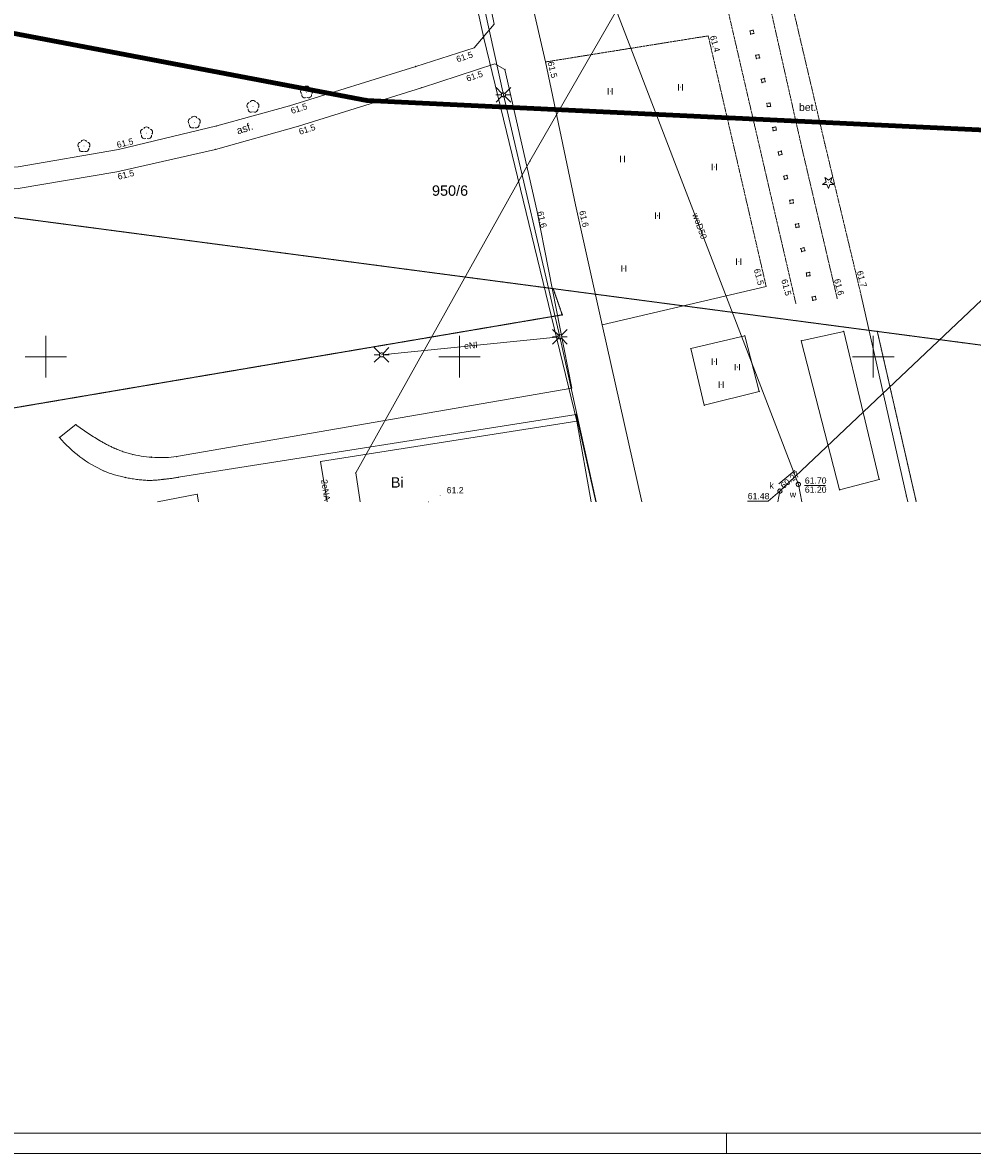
# Paper-space layout 'A-01 PLAN SYTUACYJNY' of a CAD drawing. Header units: millimetres. Extents: x 0 to 900, y 0 to 750.
# Tile 2 of 105: x 190 to 419, y 0 to 273. Entities that reach past the tile are written whole.
import ezdxf
from ezdxf.xclip import XClip

# ---------------------------------------------------------------- set-up
doc = ezdxf.new("R2010")
doc.units = ezdxf.units.MM
doc.header["$MEASUREMENT"] = 0
doc.header["$XCLIPFRAME"] = 0
for name, pattern in [('PRZER1-1', [1, 0.5, -0.5]), ('PRZER2-1', [1.5, 1, -0.5]), ('PRZER3-1', [4000, 3000, -1000])]:
    doc.linetypes.add(name, pattern=pattern)
doc.layers.add('0_Nr_pióra__60', color=7, linetype='Continuous', lineweight=100, true_color=0xcbfe00)
doc.layers.add('A_Arkusz_Nr_pióra__237', color=7, linetype='Continuous', lineweight=5, true_color=0x343434)
doc.layers.add('A_Arkusz_Nr_pióra__1', color=7, linetype='Continuous', lineweight=20)
doc.layers.add('A_mapa_Nr_pióra__2', color=8, linetype='Continuous', lineweight=13)
doc.layers.add('A_podrys', color=7, linetype='Continuous')
doc.styles.add('STYL_AUTOMATYCZNY_1', font='arial.ttf')

# ---------------------------------------------------------------- blocks, each defined once
blk = doc.blocks.new('Rysunek_3_3', base_point=(-1239.76, 488.38))
at = {"layer": 'A_mapa_Nr_pióra__2', "linetype": 'Continuous', "lineweight": 13}
for points in [[(303.81, 272.94), (303.81, 272.91), (303.82, 272.89), (303.83, 272.87), (303.85, 272.86), (303.87, 272.85), (303.9, 272.85), (303.92, 272.85), (303.94, 272.86), (303.96, 272.87), (303.98, 272.89), (303.98, 272.91), (303.99, 272.94), (303.98, 272.96), (303.98, 272.98), (303.96, 273), (303.94, 273.01), (303.92, 273.02), (303.9, 273.03), (303.87, 273.02), (303.85, 273.01), (303.83, 273), (303.82, 272.98), (303.81, 272.96)], [(355.51, 270.12), (355.51, 270.09), (355.52, 270.07), (355.53, 270.05), (355.55, 270.04), (355.57, 270.03), (355.6, 270.03), (355.62, 270.03), (355.64, 270.04), (355.66, 270.05), (355.68, 270.07), (355.68, 270.09), (355.69, 270.12), (355.68, 270.14), (355.68, 270.16), (355.66, 270.18), (355.64, 270.19), (355.62, 270.2), (355.6, 270.21), (355.57, 270.2), (355.55, 270.19), (355.53, 270.18), (355.52, 270.16), (355.51, 270.14)], [(298.93, 267.22), (298.93, 267.19), (298.94, 267.17), (298.95, 267.15), (298.97, 267.14), (298.99, 267.13), (299.02, 267.13), (299.04, 267.13), (299.06, 267.14), (299.08, 267.15), (299.1, 267.17), (299.1, 267.19), (299.11, 267.22), (299.1, 267.24), (299.1, 267.26), (299.08, 267.28), (299.06, 267.29), (299.04, 267.3), (299.02, 267.31), (298.99, 267.3), (298.97, 267.29), (298.95, 267.28), (298.94, 267.26), (298.93, 267.24)], [(303.95, 263.38), (303.95, 263.35), (303.96, 263.33), (303.97, 263.31), (303.99, 263.3), (304.01, 263.29), (304.04, 263.29), (304.06, 263.29), (304.08, 263.3), (304.1, 263.31), (304.12, 263.33), (304.12, 263.35), (304.13, 263.38), (304.12, 263.4), (304.12, 263.42), (304.1, 263.44), (304.08, 263.45), (304.06, 263.46), (304.04, 263.47), (304.01, 263.46), (303.99, 263.45), (303.97, 263.44), (303.96, 263.42), (303.95, 263.4)], [(316.19, 263.82), (316.19, 263.79), (316.2, 263.77), (316.21, 263.75), (316.23, 263.74), (316.25, 263.73), (316.28, 263.73), (316.3, 263.73), (316.32, 263.74), (316.34, 263.75), (316.36, 263.77), (316.36, 263.79), (316.37, 263.82), (316.36, 263.84), (316.36, 263.86), (316.34, 263.88), (316.32, 263.89), (316.3, 263.9), (316.28, 263.91), (316.25, 263.9), (316.23, 263.89), (316.21, 263.88), (316.2, 263.86), (316.19, 263.84)], [(258.54, 256.41), (258.57, 256.41), (258.59, 256.42), (258.61, 256.44), (258.62, 256.47), (258.63, 256.5), (258.62, 256.52), (258.61, 256.55), (258.59, 256.57), (258.57, 256.58), (258.54, 256.59), (258.51, 256.58), (258.48, 256.57), (258.46, 256.55), (258.45, 256.52), (258.45, 256.5), (258.45, 256.47), (258.46, 256.44), (258.48, 256.42), (258.51, 256.41)], [(245.56, 252.95), (245.59, 252.95), (245.61, 252.96), (245.63, 252.98), (245.64, 253.01), (245.65, 253.04), (245.64, 253.06), (245.63, 253.09), (245.61, 253.11), (245.59, 253.12), (245.56, 253.13), (245.53, 253.12), (245.5, 253.11), (245.48, 253.09), (245.47, 253.06), (245.47, 253.04), (245.47, 253.01), (245.48, 252.98), (245.5, 252.96), (245.53, 252.95)], [(254.31, 253.18), (254.31, 253.15), (254.32, 253.13), (254.33, 253.11), (254.35, 253.1), (254.37, 253.09), (254.4, 253.09), (254.42, 253.09), (254.44, 253.1), (254.46, 253.11), (254.48, 253.13), (254.48, 253.15), (254.49, 253.18), (254.48, 253.2), (254.48, 253.22), (254.46, 253.24), (254.44, 253.25), (254.42, 253.26), (254.4, 253.27), (254.37, 253.26), (254.35, 253.25), (254.33, 253.24), (254.32, 253.22), (254.31, 253.2)], [(231.38, 249.13), (231.41, 249.13), (231.43, 249.14), (231.45, 249.16), (231.46, 249.19), (231.47, 249.22), (231.46, 249.24), (231.45, 249.27), (231.43, 249.29), (231.41, 249.3), (231.38, 249.31), (231.35, 249.3), (231.32, 249.29), (231.3, 249.27), (231.29, 249.24), (231.29, 249.22), (231.29, 249.19), (231.3, 249.16), (231.32, 249.14), (231.35, 249.13)], [(219.84, 246.53), (219.87, 246.53), (219.89, 246.54), (219.91, 246.56), (219.92, 246.59), (219.93, 246.62), (219.92, 246.64), (219.91, 246.67), (219.89, 246.69), (219.87, 246.7), (219.84, 246.71), (219.81, 246.7), (219.78, 246.69), (219.76, 246.67), (219.75, 246.64), (219.75, 246.62), (219.75, 246.59), (219.76, 246.56), (219.78, 246.54), (219.81, 246.53)], [(256.49, 248.26), (256.49, 248.23), (256.5, 248.21), (256.51, 248.19), (256.53, 248.18), (256.55, 248.17), (256.58, 248.17), (256.6, 248.17), (256.62, 248.18), (256.64, 248.19), (256.66, 248.21), (256.66, 248.23), (256.67, 248.26), (256.66, 248.28), (256.66, 248.3), (256.64, 248.32), (256.62, 248.33), (256.6, 248.34), (256.58, 248.35), (256.55, 248.34), (256.53, 248.33), (256.51, 248.32), (256.5, 248.3), (256.49, 248.28)], [(204.72, 243.41), (204.75, 243.41), (204.77, 243.42), (204.79, 243.44), (204.8, 243.47), (204.81, 243.5), (204.8, 243.52), (204.79, 243.55), (204.77, 243.57), (204.75, 243.58), (204.72, 243.59), (204.69, 243.58), (204.66, 243.57), (204.64, 243.55), (204.63, 243.52), (204.63, 243.5), (204.63, 243.47), (204.64, 243.44), (204.66, 243.42), (204.69, 243.41)], [(212.99, 242.66), (212.99, 242.63), (213, 242.61), (213.01, 242.59), (213.03, 242.58), (213.05, 242.57), (213.08, 242.57), (213.1, 242.57), (213.12, 242.58), (213.14, 242.59), (213.16, 242.61), (213.16, 242.63), (213.17, 242.66), (213.16, 242.68), (213.16, 242.7), (213.14, 242.72), (213.12, 242.73), (213.1, 242.74), (213.08, 242.75), (213.05, 242.74), (213.03, 242.73), (213.01, 242.72), (213, 242.7), (212.99, 242.68)], [(212.55, 237.24), (212.55, 237.21), (212.56, 237.19), (212.57, 237.17), (212.59, 237.16), (212.61, 237.15), (212.64, 237.15), (212.66, 237.15), (212.68, 237.16), (212.7, 237.17), (212.72, 237.19), (212.72, 237.21), (212.73, 237.24), (212.72, 237.26), (212.72, 237.28), (212.7, 237.3), (212.68, 237.31), (212.66, 237.32), (212.64, 237.33), (212.61, 237.32), (212.59, 237.31), (212.57, 237.3), (212.56, 237.28), (212.55, 237.26)], [(384.64, 234.61), (384.67, 234.61), (384.69, 234.62), (384.71, 234.64), (384.72, 234.67), (384.73, 234.7), (384.72, 234.72), (384.71, 234.75), (384.69, 234.77), (384.67, 234.78), (384.64, 234.79), (384.61, 234.78), (384.58, 234.77), (384.56, 234.75), (384.55, 234.72), (384.55, 234.7), (384.55, 234.67), (384.56, 234.64), (384.58, 234.62), (384.61, 234.61)], [(314.05, 227.96), (314.05, 227.93), (314.06, 227.91), (314.07, 227.89), (314.09, 227.88), (314.11, 227.87), (314.14, 227.87), (314.16, 227.87), (314.18, 227.88), (314.2, 227.89), (314.22, 227.91), (314.22, 227.93), (314.23, 227.96), (314.22, 227.98), (314.22, 228), (314.2, 228.02), (314.18, 228.03), (314.16, 228.04), (314.14, 228.05), (314.11, 228.04), (314.09, 228.03), (314.07, 228.02), (314.06, 228), (314.05, 227.98)], [(323.43, 229.32), (323.43, 229.29), (323.44, 229.27), (323.45, 229.25), (323.47, 229.24), (323.49, 229.23), (323.52, 229.23), (323.54, 229.23), (323.56, 229.24), (323.58, 229.25), (323.6, 229.27), (323.6, 229.29), (323.61, 229.32), (323.6, 229.34), (323.6, 229.36), (323.58, 229.38), (323.56, 229.39), (323.54, 229.4), (323.52, 229.41), (323.49, 229.4), (323.47, 229.39), (323.45, 229.38), (323.44, 229.36), (323.43, 229.34)], [(369.51, 209.56), (369.51, 209.53), (369.52, 209.51), (369.53, 209.49), (369.55, 209.48), (369.57, 209.47), (369.6, 209.47), (369.62, 209.47), (369.64, 209.48), (369.66, 209.49), (369.68, 209.51), (369.68, 209.53), (369.69, 209.56), (369.68, 209.58), (369.68, 209.6), (369.66, 209.62), (369.64, 209.63), (369.62, 209.64), (369.6, 209.65), (369.57, 209.64), (369.55, 209.63), (369.53, 209.62), (369.52, 209.6), (369.51, 209.58)], [(376.69, 205.4), (376.69, 205.37), (376.7, 205.35), (376.71, 205.33), (376.73, 205.32), (376.75, 205.31), (376.78, 205.31), (376.8, 205.31), (376.82, 205.32), (376.84, 205.33), (376.86, 205.35), (376.86, 205.37), (376.87, 205.4), (376.86, 205.42), (376.86, 205.44), (376.84, 205.46), (376.82, 205.47), (376.8, 205.48), (376.78, 205.49), (376.75, 205.48), (376.73, 205.47), (376.71, 205.46), (376.7, 205.44), (376.69, 205.42)], [(386.69, 206.6), (386.69, 206.57), (386.7, 206.55), (386.71, 206.53), (386.73, 206.52), (386.75, 206.51), (386.78, 206.51), (386.8, 206.51), (386.82, 206.52), (386.84, 206.53), (386.86, 206.55), (386.86, 206.57), (386.87, 206.6), (386.86, 206.62), (386.86, 206.64), (386.84, 206.66), (386.82, 206.67), (386.8, 206.68), (386.78, 206.69), (386.75, 206.68), (386.73, 206.67), (386.71, 206.66), (386.7, 206.64), (386.69, 206.62)], [(392.47, 207.4), (392.47, 207.37), (392.48, 207.35), (392.49, 207.33), (392.51, 207.32), (392.53, 207.31), (392.56, 207.31), (392.58, 207.31), (392.6, 207.32), (392.62, 207.33), (392.64, 207.35), (392.64, 207.37), (392.65, 207.4), (392.64, 207.42), (392.64, 207.44), (392.62, 207.46), (392.6, 207.47), (392.58, 207.48), (392.56, 207.49), (392.53, 207.48), (392.51, 207.47), (392.49, 207.46), (392.48, 207.44), (392.47, 207.42)], [(377.29, 161.71), (377.29, 161.68), (377.3, 161.66), (377.31, 161.64), (377.33, 161.63), (377.35, 161.62), (377.38, 161.62), (377.4, 161.62), (377.42, 161.63), (377.44, 161.64), (377.45, 161.66), (377.46, 161.68), (377.47, 161.71), (377.46, 161.73), (377.45, 161.75), (377.44, 161.77), (377.42, 161.78), (377.4, 161.79), (377.38, 161.8), (377.35, 161.79), (377.33, 161.78), (377.31, 161.77), (377.3, 161.75), (377.29, 161.73)], [(290.73, 158.96), (290.73, 158.93), (290.74, 158.91), (290.76, 158.89), (290.77, 158.88), (290.8, 158.87), (290.82, 158.87), (290.84, 158.87), (290.86, 158.88), (290.88, 158.89), (290.9, 158.91), (290.91, 158.93), (290.91, 158.96), (290.91, 158.98), (290.9, 159), (290.88, 159.02), (290.86, 159.04), (290.84, 159.04), (290.82, 159.05), (290.8, 159.04), (290.77, 159.04), (290.76, 159.02), (290.74, 159), (290.73, 158.98)], [(372.84, 160.1), (372.84, 160.08), (372.85, 160.06), (372.87, 160.04), (372.88, 160.03), (372.91, 160.02), (372.93, 160.01), (372.95, 160.02), (372.97, 160.03), (372.99, 160.04), (373.01, 160.06), (373.02, 160.08), (373.02, 160.1), (373.02, 160.13), (373.01, 160.15), (372.99, 160.17), (372.97, 160.18), (372.95, 160.19), (372.93, 160.19), (372.91, 160.19), (372.88, 160.18), (372.87, 160.17), (372.85, 160.15), (372.84, 160.13)], [(373.57, 160.79), (373.57, 160.77), (373.58, 160.75), (373.59, 160.73), (373.61, 160.71), (373.63, 160.71), (373.66, 160.7), (373.68, 160.71), (373.7, 160.71), (373.72, 160.73), (373.73, 160.75), (373.74, 160.77), (373.75, 160.79), (373.74, 160.82), (373.73, 160.84), (373.72, 160.86), (373.7, 160.87), (373.68, 160.88), (373.66, 160.88), (373.63, 160.88), (373.61, 160.87), (373.59, 160.86), (373.58, 160.84), (373.57, 160.82)]]:
    blk.add_hatch(color=8, dxfattribs=at).paths.add_polyline_path(points)
at = {"layer": '0_Nr_pióra__60', "color": 60, "linetype": 'Continuous', "lineweight": 100, "ltscale": 0.2, "true_color": 0xcbfe00, "flags": 128}
blk.add_lwpolyline([(486.18, 603.45), (711.66, 564.16), (717.88, 453.78), (730.02, 232.36), (621.62, 226.04), (540.96, 240.92), (518.76, 242.16), (516.18, 189.08), (497.66, 185.34), (465.46, 189.58), (468.06, 245.18), (273.1, 254.54), (153.04, 277.34), (147.95, 279.48), (156.42, 401.1), (165.67, 534.02), (166.59, 571.88), (178.65, 571.58), (179.19, 591.8), (167.43, 603.84), (168.1, 630.34), (172.18, 654), (181.4, 660.44)], close=True, dxfattribs=at)
at = {"layer": 'A_mapa_Nr_pióra__2', "color": 8, "linetype": 'PRZER1-1', "lineweight": 13, "ltscale": 0.2, "flags": 128}
blk.add_lwpolyline([(396.46, 198.68), (318.14, 209.02), (144.64, 231.92), (147.95, 279.48), (156.42, 401.1), (165.67, 534.02), (166.59, 571.88), (178.65, 571.58), (179.19, 591.8), (167.43, 603.84), (168.1, 630.34), (172.18, 654), (181.4, 660.44), (278.75, 642.24), (486.18, 603.45), (711.66, 564.16), (717.88, 453.78), (730.02, 232.36), (516.18, 189.08), (497.66, 185.34)], close=True, dxfattribs=at)
at = {"layer": 'A_mapa_Nr_pióra__2', "color": 8, "linetype": 'Continuous', "lineweight": 13, "ltscale": 0.2, "flags": 128}
for points in [[(486.18, 603.45), (711.66, 564.16), (717.88, 453.78), (730.02, 232.36), (621.62, 226.04), (540.96, 240.92), (518.76, 242.16), (516.18, 189.08), (497.66, 185.34), (465.46, 189.58), (468.06, 245.18), (273.1, 254.54), (153.04, 277.34), (147.95, 279.48), (156.42, 401.1), (165.67, 534.02), (166.59, 571.88), (178.65, 571.58), (179.19, 591.8), (167.43, 603.84), (168.1, 630.34), (172.18, 654), (181.4, 660.44)], [(465.46, 189.58), (144.64, 231.92), (147.95, 279.48), (153.04, 277.34), (273.1, 254.54), (468.06, 245.18)], [(365.67, 271.3), (365.67, 271.33), (365.7, 271.36), (365.73, 271.36), (365.76, 271.33), (365.76, 271.3), (365.73, 271.27), (365.7, 271.27)], [(366.41, 271.48), (366.41, 271.51), (366.44, 271.54), (366.47, 271.54), (366.5, 271.51), (366.5, 271.48), (366.47, 271.45), (366.44, 271.45)], [(366.59, 270.7), (366.59, 270.73), (366.62, 270.76), (366.65, 270.76), (366.68, 270.73), (366.68, 270.7), (366.65, 270.67), (366.62, 270.67)], [(301.28, 269.55), (301.28, 269.58), (301.31, 269.61), (301.35, 269.61), (301.37, 269.58), (301.37, 269.55), (301.35, 269.52), (301.31, 269.52)], [(365.79, 270.52), (365.79, 270.55), (365.82, 270.58), (365.85, 270.58), (365.88, 270.55), (365.88, 270.52), (365.85, 270.49), (365.82, 270.49)], [(367.01, 265.4), (367.01, 265.43), (367.04, 265.46), (367.07, 265.46), (367.1, 265.43), (367.1, 265.4), (367.07, 265.37), (367.04, 265.37)], [(367.79, 265.58), (367.79, 265.61), (367.82, 265.64), (367.85, 265.64), (367.88, 265.61), (367.88, 265.58), (367.85, 265.55), (367.82, 265.55)], [(284.85, 262.7), (284.85, 262.73), (284.88, 262.76), (284.91, 262.76), (284.94, 262.73), (284.94, 262.7), (284.91, 262.67), (284.88, 262.67)], [(367.19, 264.62), (367.19, 264.65), (367.22, 264.68), (367.25, 264.68), (367.28, 264.65), (367.28, 264.62), (367.25, 264.59), (367.22, 264.59)], [(367.97, 264.8), (367.97, 264.83), (368, 264.86), (368.03, 264.86), (368.06, 264.83), (368.06, 264.8), (368.03, 264.77), (368, 264.77)], [(306.41, 261.98), (306.41, 262.01), (306.44, 262.04), (306.47, 262.04), (306.5, 262.01), (306.5, 261.98), (306.47, 261.95), (306.44, 261.95)], [(368.35, 259.62), (368.35, 259.65), (368.38, 259.68), (368.41, 259.68), (368.44, 259.65), (368.44, 259.62), (368.41, 259.59), (368.38, 259.59)], [(369.15, 259.8), (369.15, 259.83), (369.18, 259.86), (369.21, 259.86), (369.24, 259.83), (369.24, 259.8), (369.21, 259.77), (369.18, 259.77)], [(286.23, 257.56), (286.23, 257.59), (286.26, 257.62), (286.29, 257.62), (286.32, 257.59), (286.32, 257.56), (286.29, 257.53), (286.26, 257.53)], [(368.53, 258.8), (368.53, 258.83), (368.56, 258.86), (368.59, 258.86), (368.62, 258.83), (368.62, 258.8), (368.59, 258.77), (368.56, 258.77)], [(369.33, 259.02), (369.33, 259.05), (369.36, 259.08), (369.39, 259.08), (369.42, 259.05), (369.42, 259.02), (369.39, 258.99), (369.36, 258.99)], [(273.1, 255.04), (273.25, 255.01), (273.39, 254.94), (273.5, 254.83), (273.57, 254.69), (273.6, 254.54), (273.57, 254.38), (273.5, 254.24), (273.39, 254.13), (273.25, 254.06), (273.1, 254.04), (272.94, 254.06), (272.8, 254.13), (272.69, 254.24), (272.62, 254.38), (272.6, 254.54), (272.62, 254.69), (272.69, 254.83), (272.8, 254.94), (272.94, 255.01)], [(306.09, 256.36), (306.22, 256.35), (306.34, 256.3), (306.44, 256.22), (306.52, 256.11), (306.57, 255.99), (306.59, 255.86), (306.57, 255.73), (306.52, 255.61), (306.44, 255.51), (306.34, 255.43), (306.22, 255.38), (306.09, 255.36), (305.96, 255.38), (305.84, 255.43), (305.74, 255.51), (305.66, 255.61), (305.61, 255.73), (305.59, 255.86), (305.61, 255.99), (305.66, 256.11), (305.74, 256.22), (305.84, 256.3), (305.96, 256.35)], [(369.71, 253.78), (369.71, 253.81), (369.74, 253.84), (369.77, 253.84), (369.8, 253.81), (369.8, 253.78), (369.77, 253.75), (369.74, 253.75)], [(369.83, 252.98), (369.83, 253.01), (369.86, 253.04), (369.89, 253.04), (369.92, 253.01), (369.92, 252.98), (369.89, 252.95), (369.86, 252.95)], [(370.51, 253.88), (370.51, 253.91), (370.54, 253.94), (370.57, 253.94), (370.6, 253.91), (370.6, 253.88), (370.57, 253.85), (370.54, 253.85)], [(370.63, 253.1), (370.63, 253.13), (370.66, 253.16), (370.69, 253.16), (370.72, 253.13), (370.72, 253.1), (370.69, 253.07), (370.66, 253.07)], [(236.77, 248.32), (236.77, 248.35), (236.8, 248.38), (236.83, 248.38), (236.86, 248.35), (236.86, 248.32), (236.83, 248.29), (236.8, 248.29)], [(371.09, 247.94), (371.09, 247.97), (371.12, 248), (371.15, 248), (371.18, 247.97), (371.18, 247.94), (371.15, 247.91), (371.12, 247.91)], [(371.25, 247.16), (371.25, 247.19), (371.28, 247.22), (371.31, 247.22), (371.34, 247.19), (371.34, 247.16), (371.31, 247.13), (371.28, 247.13)], [(371.87, 248.1), (371.87, 248.13), (371.9, 248.16), (371.93, 248.16), (371.96, 248.13), (371.96, 248.1), (371.93, 248.07), (371.9, 248.07)], [(372.03, 247.32), (372.03, 247.35), (372.06, 247.38), (372.09, 247.38), (372.12, 247.35), (372.12, 247.32), (372.09, 247.29), (372.06, 247.29)], [(383.71, 244.12), (383.71, 244.15), (383.74, 244.18), (383.77, 244.18), (383.8, 244.15), (383.8, 244.12), (383.77, 244.09), (383.74, 244.09)], [(236.43, 242.66), (236.43, 242.69), (236.46, 242.72), (236.49, 242.72), (236.52, 242.69), (236.52, 242.66), (236.49, 242.63), (236.46, 242.63)], [(372.45, 242.06), (372.45, 242.09), (372.48, 242.12), (372.51, 242.12), (372.54, 242.09), (372.54, 242.06), (372.51, 242.03), (372.48, 242.03)], [(372.63, 241.26), (372.63, 241.29), (372.66, 241.32), (372.69, 241.32), (372.72, 241.29), (372.72, 241.26), (372.69, 241.23), (372.66, 241.23)], [(373.23, 242.24), (373.23, 242.27), (373.26, 242.3), (373.29, 242.3), (373.32, 242.27), (373.32, 242.24), (373.29, 242.21), (373.26, 242.21)], [(373.41, 241.44), (373.41, 241.47), (373.44, 241.5), (373.47, 241.5), (373.5, 241.47), (373.5, 241.44), (373.47, 241.41), (373.44, 241.41)], [(378.17, 243.06), (378.17, 243.09), (378.2, 243.12), (378.23, 243.12), (378.26, 243.09), (378.26, 243.06), (378.23, 243.03), (378.2, 243.03)], [(312.44, 239.81), (312.44, 239.84), (312.47, 239.87), (312.5, 239.87), (312.53, 239.84), (312.53, 239.81), (312.5, 239.78), (312.47, 239.78)], [(373.77, 236.18), (373.77, 236.21), (373.8, 236.24), (373.83, 236.24), (373.86, 236.21), (373.86, 236.18), (373.83, 236.15), (373.8, 236.15)], [(373.99, 235.4), (373.99, 235.43), (374.02, 235.46), (374.05, 235.46), (374.08, 235.43), (374.08, 235.4), (374.05, 235.37), (374.02, 235.37)], [(374.57, 236.4), (374.57, 236.43), (374.6, 236.46), (374.63, 236.46), (374.66, 236.43), (374.66, 236.4), (374.63, 236.37), (374.6, 236.37)], [(374.77, 235.62), (374.77, 235.65), (374.8, 235.68), (374.83, 235.68), (374.86, 235.65), (374.86, 235.62), (374.83, 235.59), (374.8, 235.59)], [(385.18, 234.87), (386.06, 234.23), (384.97, 234.23), (384.64, 233.2), (384.3, 234.23), (383.21, 234.23), (384.09, 234.87), (383.76, 235.91), (384.64, 235.27), (385.52, 235.91)], [(375.23, 230.38), (375.23, 230.41), (375.26, 230.44), (375.29, 230.44), (375.32, 230.41), (375.32, 230.38), (375.29, 230.35), (375.26, 230.35)], [(375.35, 229.58), (375.35, 229.61), (375.38, 229.64), (375.41, 229.64), (375.44, 229.61), (375.44, 229.58), (375.41, 229.55), (375.38, 229.55)], [(376.03, 230.48), (376.03, 230.51), (376.06, 230.54), (376.09, 230.54), (376.12, 230.51), (376.12, 230.48), (376.09, 230.45), (376.06, 230.45)], [(376.15, 229.7), (376.15, 229.73), (376.18, 229.76), (376.21, 229.76), (376.24, 229.73), (376.24, 229.7), (376.21, 229.67), (376.18, 229.67)], [(376.59, 224.56), (376.59, 224.59), (376.62, 224.62), (376.65, 224.62), (376.68, 224.59), (376.68, 224.56), (376.65, 224.53), (376.62, 224.53)], [(377.37, 224.72), (377.37, 224.75), (377.4, 224.78), (377.43, 224.78), (377.46, 224.75), (377.46, 224.72), (377.43, 224.69), (377.4, 224.69)], [(376.75, 223.78), (376.75, 223.81), (376.78, 223.84), (376.81, 223.84), (376.84, 223.81), (376.84, 223.78), (376.81, 223.75), (376.78, 223.75)], [(377.53, 223.94), (377.53, 223.97), (377.56, 224), (377.59, 224), (377.62, 223.97), (377.62, 223.94), (377.59, 223.91), (377.56, 223.91)], [(377.93, 218.68), (377.93, 218.71), (377.96, 218.74), (377.99, 218.74), (378.02, 218.71), (378.02, 218.68), (377.99, 218.65), (377.96, 218.65)], [(378.69, 218.94), (378.69, 218.97), (378.72, 219), (378.75, 219), (378.78, 218.97), (378.78, 218.94), (378.75, 218.91), (378.72, 218.91)], [(378.13, 217.96), (378.13, 217.99), (378.16, 218.02), (378.19, 218.02), (378.22, 217.99), (378.22, 217.96), (378.19, 217.93), (378.16, 217.93)], [(378.91, 218.18), (378.91, 218.21), (378.94, 218.24), (378.97, 218.24), (379, 218.21), (379, 218.18), (378.97, 218.15), (378.94, 218.15)], [(379.27, 212.8), (379.27, 212.83), (379.3, 212.86), (379.33, 212.86), (379.36, 212.83), (379.36, 212.8), (379.33, 212.77), (379.3, 212.77)], [(379.37, 212.02), (379.37, 212.05), (379.4, 212.08), (379.43, 212.08), (379.46, 212.05), (379.46, 212.02), (379.43, 211.99), (379.4, 211.99)], [(380.07, 212.92), (380.07, 212.95), (380.1, 212.98), (380.13, 212.98), (380.16, 212.95), (380.16, 212.92), (380.13, 212.89), (380.1, 212.89)], [(380.17, 212.12), (380.17, 212.15), (380.2, 212.18), (380.23, 212.18), (380.26, 212.15), (380.26, 212.12), (380.23, 212.09), (380.2, 212.09)], [(318.1, 209), (318.1, 209.04), (318.13, 209.07), (318.16, 209.07), (318.19, 209.04), (318.19, 209), (318.16, 208.98), (318.13, 208.98)], [(380.63, 206.96), (380.63, 206.99), (380.66, 207.02), (380.69, 207.02), (380.72, 206.99), (380.72, 206.96), (380.69, 206.93), (380.66, 206.93)], [(380.83, 206.18), (380.83, 206.21), (380.86, 206.24), (380.89, 206.24), (380.92, 206.21), (380.92, 206.18), (380.89, 206.15), (380.86, 206.15)], [(381.41, 207.16), (381.41, 207.19), (381.44, 207.22), (381.47, 207.22), (381.5, 207.19), (381.5, 207.16), (381.47, 207.13), (381.44, 207.13)], [(381.63, 206.36), (381.63, 206.39), (381.66, 206.42), (381.69, 206.42), (381.72, 206.39), (381.72, 206.36), (381.69, 206.33), (381.66, 206.33)], [(320.28, 202.67), (320.28, 202.71), (320.31, 202.74), (320.34, 202.74), (320.37, 202.71), (320.37, 202.67), (320.34, 202.65), (320.31, 202.65)], [(329.91, 200.27), (329.91, 200.3), (329.94, 200.33), (329.97, 200.33), (330, 200.3), (330, 200.27), (329.97, 200.24), (329.94, 200.24)], [(319.74, 197.9), (319.87, 197.89), (319.99, 197.84), (320.1, 197.76), (320.18, 197.65), (320.23, 197.53), (320.24, 197.4), (320.23, 197.27), (320.18, 197.15), (320.1, 197.05), (319.99, 196.97), (319.87, 196.92), (319.74, 196.9), (319.61, 196.92), (319.49, 196.97), (319.39, 197.05), (319.31, 197.15), (319.26, 197.27), (319.24, 197.4), (319.26, 197.53), (319.31, 197.65), (319.39, 197.76), (319.49, 197.84), (319.61, 197.89)], [(364.38, 197.62), (364.38, 197.65), (364.41, 197.68), (364.44, 197.68), (364.47, 197.65), (364.47, 197.62), (364.44, 197.59), (364.41, 197.59)], [(388.3, 198.67), (388.3, 198.7), (388.33, 198.73), (388.37, 198.73), (388.39, 198.7), (388.39, 198.67), (388.37, 198.64), (388.33, 198.64)], [(396.42, 198.67), (396.42, 198.7), (396.45, 198.73), (396.48, 198.73), (396.51, 198.7), (396.51, 198.67), (396.48, 198.64), (396.45, 198.64)], [(351.34, 194.52), (351.34, 194.55), (351.37, 194.58), (351.4, 194.58), (351.43, 194.55), (351.43, 194.52), (351.4, 194.49), (351.37, 194.49)], [(378.03, 196.42), (378.03, 196.45), (378.06, 196.48), (378.09, 196.48), (378.12, 196.45), (378.12, 196.42), (378.09, 196.39), (378.06, 196.39)], [(276.67, 193.52), (276.8, 193.5), (276.92, 193.45), (277.02, 193.37), (277.1, 193.27), (277.15, 193.15), (277.17, 193.02), (277.15, 192.89), (277.1, 192.77), (277.02, 192.66), (276.92, 192.58), (276.8, 192.53), (276.67, 192.52), (276.54, 192.53), (276.42, 192.58), (276.32, 192.66), (276.24, 192.77), (276.19, 192.89), (276.17, 193.02), (276.19, 193.15), (276.24, 193.27), (276.32, 193.37), (276.42, 193.45), (276.54, 193.5)], [(322.58, 184.98), (322.58, 185.01), (322.61, 185.04), (322.64, 185.04), (322.67, 185.01), (322.67, 184.98), (322.64, 184.95), (322.61, 184.95)], [(367.87, 184.15), (367.87, 184.18), (367.9, 184.21), (367.93, 184.21), (367.96, 184.18), (367.96, 184.15), (367.93, 184.12), (367.9, 184.12)], [(354.61, 180.83), (354.61, 180.87), (354.64, 180.89), (354.67, 180.89), (354.7, 180.87), (354.7, 180.83), (354.67, 180.8), (354.64, 180.8)], [(323.68, 178.6), (323.68, 178.63), (323.71, 178.66), (323.74, 178.66), (323.77, 178.63), (323.77, 178.6), (323.74, 178.57), (323.71, 178.57)], [(202.74, 176.14), (202.74, 176.18), (202.77, 176.2), (202.8, 176.2), (202.83, 176.18), (202.83, 176.14), (202.8, 176.11), (202.77, 176.11)], [(323.78, 176.98), (323.78, 177.01), (323.81, 177.04), (323.84, 177.04), (323.87, 177.01), (323.87, 176.98), (323.84, 176.95), (323.81, 176.95)], [(198.74, 173.04), (198.74, 173.08), (198.76, 173.11), (198.8, 173.11), (198.83, 173.08), (198.83, 173.04), (198.8, 173.02), (198.76, 173.02)], [(208.42, 172.33), (208.42, 172.37), (208.45, 172.4), (208.48, 172.4), (208.51, 172.37), (208.51, 172.33), (208.48, 172.31), (208.45, 172.31)], [(211.88, 170.51), (211.88, 170.54), (211.91, 170.57), (211.94, 170.57), (211.97, 170.54), (211.97, 170.51), (211.94, 170.48), (211.91, 170.48)], [(203.45, 168.56), (203.45, 168.59), (203.48, 168.62), (203.51, 168.62), (203.54, 168.59), (203.54, 168.56), (203.51, 168.53), (203.48, 168.53)], [(216.55, 168.91), (216.55, 168.94), (216.58, 168.97), (216.61, 168.97), (216.64, 168.94), (216.64, 168.91), (216.61, 168.88), (216.58, 168.88)], [(220.94, 168.27), (220.94, 168.3), (220.97, 168.33), (221.01, 168.33), (221.03, 168.3), (221.03, 168.27), (221.01, 168.24), (220.97, 168.24)], [(227.08, 168.4), (227.08, 168.43), (227.11, 168.46), (227.14, 168.46), (227.17, 168.43), (227.17, 168.4), (227.14, 168.37), (227.11, 168.37)], [(261.86, 167.21), (261.86, 167.24), (261.89, 167.27), (261.92, 167.27), (261.95, 167.24), (261.95, 167.21), (261.92, 167.18), (261.89, 167.18)], [(209.55, 164.91), (209.55, 164.94), (209.58, 164.97), (209.61, 164.97), (209.64, 164.94), (209.64, 164.91), (209.61, 164.88), (209.58, 164.88)], [(270.36, 164.45), (270.36, 164.49), (270.39, 164.52), (270.42, 164.52), (270.45, 164.49), (270.45, 164.45), (270.42, 164.43), (270.39, 164.43)], [(214.71, 163.36), (214.71, 163.39), (214.74, 163.42), (214.77, 163.42), (214.8, 163.39), (214.8, 163.36), (214.77, 163.33), (214.74, 163.33)], [(220.01, 162.65), (220.01, 162.68), (220.04, 162.71), (220.07, 162.71), (220.1, 162.68), (220.1, 162.65), (220.07, 162.62), (220.04, 162.62)], [(223.82, 162.91), (223.82, 162.94), (223.85, 162.97), (223.88, 162.97), (223.91, 162.94), (223.91, 162.91), (223.88, 162.88), (223.85, 162.88)], [(227.5, 163.41), (227.5, 163.44), (227.53, 163.47), (227.56, 163.47), (227.59, 163.44), (227.59, 163.41), (227.56, 163.38), (227.53, 163.38)], [(377.38, 162.21), (377.51, 162.19), (377.63, 162.14), (377.73, 162.06), (377.81, 161.96), (377.86, 161.84), (377.88, 161.71), (377.86, 161.58), (377.81, 161.46), (377.73, 161.35), (377.63, 161.27), (377.51, 161.22), (377.38, 161.21), (377.25, 161.22), (377.13, 161.27), (377.02, 161.35), (376.94, 161.46), (376.89, 161.58), (376.88, 161.71), (376.89, 161.84), (376.94, 161.96), (377.02, 162.06), (377.13, 162.14), (377.25, 162.19)], [(396.91, 162.88), (396.91, 162.91), (396.94, 162.94), (396.97, 162.94), (397, 162.91), (397, 162.88), (396.97, 162.85), (396.94, 162.85)], [(232.05, 159.31), (232.05, 159.34), (232.08, 159.37), (232.11, 159.37), (232.14, 159.34), (232.14, 159.31), (232.11, 159.28), (232.08, 159.28)], [(372.93, 160.6), (373.06, 160.59), (373.18, 160.54), (373.28, 160.46), (373.36, 160.35), (373.41, 160.23), (373.43, 160.1), (373.41, 159.98), (373.36, 159.85), (373.28, 159.75), (373.18, 159.67), (373.06, 159.62), (372.93, 159.6), (372.8, 159.62), (372.68, 159.67), (372.58, 159.75), (372.5, 159.85), (372.45, 159.98), (372.43, 160.1), (372.45, 160.23), (372.5, 160.35), (372.58, 160.46), (372.68, 160.54), (372.8, 160.59)], [(372.93, 160.6), (373.06, 160.59), (373.18, 160.54), (373.28, 160.46), (373.36, 160.35), (373.41, 160.23), (373.43, 160.1), (373.41, 159.98), (373.36, 159.85), (373.28, 159.75), (373.18, 159.67), (373.06, 159.62), (372.93, 159.6), (372.8, 159.62), (372.68, 159.67), (372.58, 159.75), (372.5, 159.85), (372.45, 159.98), (372.43, 160.1), (372.45, 160.23), (372.5, 160.35), (372.58, 160.46), (372.68, 160.54), (372.8, 160.59)], [(373.61, 160.78), (373.61, 160.81), (373.64, 160.84), (373.67, 160.84), (373.7, 160.81), (373.7, 160.78), (373.67, 160.75), (373.64, 160.75)], [(387.3, 160.38), (387.3, 160.42), (387.33, 160.44), (387.36, 160.44), (387.39, 160.42), (387.39, 160.38), (387.36, 160.35), (387.33, 160.35)], [(403.45, 158.85), (403.45, 158.88), (403.48, 158.91), (403.51, 158.91), (403.54, 158.88), (403.54, 158.85), (403.51, 158.82), (403.48, 158.82)]]:
    blk.add_lwpolyline(points, close=True, dxfattribs=at)
at = {"layer": 'A_mapa_Nr_pióra__2', "color": 8, "linetype": 'PRZER1-1', "lineweight": 13, "ltscale": 0.2, "flags": 128}
for points in [[(29.9, 577.35), (82.85, 560.45), (145.91, 540.32), (161.93, 535.21), (165.67, 534.02), (156.42, 401.1), (147.95, 279.48), (144.64, 231.92), (318.14, 209.02), (320.32, 202.69), (131.73, 170.68), (133.21, 157.47)], [(405.88, 157.47), (396.46, 198.68), (497.66, 185.34), (516.18, 189.08), (730.02, 232.36), (734.41, 157.47)], [(133.21, 157.47), (131.73, 170.68), (320.32, 202.69), (318.14, 209.02), (396.46, 198.68), (405.88, 157.47)]]:
    blk.add_lwpolyline(points, dxfattribs=at)
at = {"layer": 'A_mapa_Nr_pióra__2', "color": 8, "linetype": 'Continuous', "lineweight": 13, "ltscale": 0.2, "flags": 128}
for points in [[(29.9, 577.35), (82.85, 560.45), (145.91, 540.32), (161.93, 535.21), (165.67, 534.02), (156.42, 401.1), (32.82, 393.94), (38.66, 325.6), (147.95, 279.48), (144.64, 231.92), (465.46, 189.58), (497.66, 185.34), (516.18, 189.08), (730.02, 232.36), (734.41, 157.47)], [(271.47, 157.47), (270.41, 164.47), (312.49, 239.82), (366.96, 334.58), (402.91, 398.91)], [(417.29, 358.23), (358.22, 369), (299.67, 382.56), (278.03, 383.47), (306.09, 255.86), (319.74, 197.4)], [(278.17, 375.74), (301.33, 269.57), (323.82, 177), (327.29, 157.47)], [(378.25, 157.47), (377.38, 161.71), (329.44, 286.69), (314.64, 284.82)], [(257.27, 256.23), (257.13, 256.45), (257.07, 256.7), (257.11, 256.96), (257.23, 257.19), (257.43, 257.36), (257.67, 257.46)], [(257.89, 257.62), (258.06, 257.82), (258.28, 257.95), (258.54, 258), (258.79, 257.95), (259.02, 257.82), (259.19, 257.62)], [(259.41, 257.46), (259.65, 257.36), (259.84, 257.19), (259.96, 256.96), (260, 256.7), (259.95, 256.45), (259.81, 256.23)], [(305.74, 256.22), (304.32, 257.63)], [(306.44, 256.22), (307.86, 257.63)], [(331.42, 257.47), (331.42, 255.97)], [(332.42, 255.97), (332.42, 257.47)], [(348.41, 258.45), (348.41, 256.95)], [(349.41, 256.95), (349.41, 258.45)], [(244.91, 254.16), (245.08, 254.36), (245.3, 254.49), (245.56, 254.54), (245.81, 254.49), (246.04, 254.36), (246.21, 254.16)], [(258.4, 255.2), (258.15, 255.14), (257.89, 255.17), (257.66, 255.28), (257.47, 255.47), (257.37, 255.71), (257.35, 255.97)], [(259.72, 255.97), (259.71, 255.71), (259.6, 255.47), (259.42, 255.28), (259.19, 255.17), (258.93, 255.14), (258.67, 255.2)], [(305.59, 255.86), (304.29, 255.86)], [(305.74, 255.51), (304.32, 254.1)], [(306.44, 255.51), (307.86, 254.1)], [(306.59, 255.86), (307.89, 255.86)], [(244.29, 252.77), (244.15, 252.99), (244.09, 253.24), (244.13, 253.5), (244.25, 253.73), (244.45, 253.9), (244.69, 254)], [(245.42, 251.74), (245.17, 251.68), (244.91, 251.71), (244.68, 251.82), (244.49, 252.01), (244.39, 252.25), (244.37, 252.51)], [(246.74, 252.51), (246.73, 252.25), (246.62, 252.01), (246.44, 251.82), (246.21, 251.71), (245.95, 251.68), (245.69, 251.74)], [(246.43, 254), (246.67, 253.9), (246.86, 253.73), (246.98, 253.5), (247.02, 253.24), (246.97, 252.99), (246.83, 252.77)], [(230.11, 248.95), (229.97, 249.17), (229.91, 249.42), (229.95, 249.68), (230.07, 249.91), (230.27, 250.08), (230.51, 250.18)], [(230.73, 250.34), (230.9, 250.54), (231.12, 250.67), (231.38, 250.72), (231.63, 250.67), (231.86, 250.54), (232.03, 250.34)], [(232.25, 250.18), (232.49, 250.08), (232.68, 249.91), (232.8, 249.68), (232.84, 249.42), (232.79, 249.17), (232.65, 248.95)], [(218.57, 246.35), (218.43, 246.57), (218.37, 246.82), (218.41, 247.08), (218.53, 247.31), (218.73, 247.48), (218.97, 247.58)], [(219.7, 245.32), (219.45, 245.26), (219.19, 245.29), (218.96, 245.4), (218.77, 245.59), (218.67, 245.83), (218.65, 246.09)], [(219.19, 247.74), (219.36, 247.94), (219.58, 248.07), (219.84, 248.12), (220.09, 248.07), (220.32, 247.94), (220.49, 247.74)], [(221.02, 246.09), (221.01, 245.83), (220.9, 245.59), (220.72, 245.4), (220.49, 245.29), (220.23, 245.26), (219.97, 245.32)], [(220.71, 247.58), (220.95, 247.48), (221.14, 247.31), (221.26, 247.08), (221.3, 246.82), (221.25, 246.57), (221.11, 246.35)], [(231.24, 247.92), (230.99, 247.86), (230.73, 247.89), (230.5, 248), (230.31, 248.19), (230.21, 248.43), (230.19, 248.69)], [(232.56, 248.69), (232.55, 248.43), (232.44, 248.19), (232.26, 248), (232.03, 247.89), (231.77, 247.86), (231.51, 247.92)], [(203.45, 243.23), (203.31, 243.45), (203.25, 243.7), (203.29, 243.96), (203.41, 244.19), (203.61, 244.36), (203.85, 244.46)], [(204.07, 244.62), (204.24, 244.82), (204.46, 244.95), (204.72, 245), (204.97, 244.95), (205.2, 244.82), (205.37, 244.62)], [(205.59, 244.46), (205.83, 244.36), (206.02, 244.19), (206.14, 243.96), (206.18, 243.7), (206.13, 243.45), (205.99, 243.23)], [(204.58, 242.2), (204.33, 242.14), (204.07, 242.17), (203.84, 242.28), (203.65, 242.47), (203.55, 242.71), (203.53, 242.97)], [(205.9, 242.97), (205.89, 242.71), (205.78, 242.47), (205.6, 242.28), (205.37, 242.17), (205.11, 242.14), (204.85, 242.2)], [(334.36, 241.13), (334.36, 239.63)], [(335.36, 239.63), (335.36, 241.13)], [(356.58, 239.17), (356.58, 237.67)], [(357.58, 237.67), (357.58, 239.17)], [(342.86, 227.4), (342.86, 225.9)], [(343.86, 225.9), (343.86, 227.4)], [(445.61, 228.93), (373.66, 160.8), (372.93, 160.1)], [(362.47, 216.29), (362.47, 214.79)], [(363.47, 214.79), (363.47, 216.29)], [(334.69, 214.65), (334.69, 213.15)], [(335.69, 213.15), (335.69, 214.65)], [(195.5, 187.58), (195.5, 197.58)], [(276.67, 193.02), (319.74, 197.4)], [(295.5, 187.58), (295.5, 197.58)], [(319.24, 197.4), (317.94, 197.4)], [(319.39, 197.76), (317.98, 199.17)], [(319.39, 197.05), (317.98, 195.64)], [(319.74, 197.4), (328.51, 157.47)], [(320.1, 197.76), (321.51, 199.17)], [(320.1, 197.05), (321.51, 195.64)], [(320.24, 197.4), (321.54, 197.4)], [(395.5, 187.58), (395.5, 197.58)], [(276.32, 193.37), (274.9, 194.78)], [(277.02, 193.37), (278.44, 194.78)], [(200.5, 192.58), (190.5, 192.58)], [(276.17, 193.02), (274.87, 193.02)], [(276.32, 192.66), (274.9, 191.25)], [(277.02, 192.66), (278.44, 191.25)], [(277.17, 193.02), (278.47, 193.02)], [(300.5, 192.58), (290.5, 192.58)], [(356.58, 192.1), (356.58, 190.6)], [(357.58, 190.6), (357.58, 192.1)], [(400.5, 192.58), (390.5, 192.58)], [(362.14, 190.79), (362.14, 189.29)], [(363.14, 189.29), (363.14, 190.79)], [(358.22, 186.55), (358.22, 185.05)], [(359.22, 185.05), (359.22, 186.55)], [(263.52, 157.47), (261.9, 167.22), (323.82, 177)], [(372.63, 161.85), (376.54, 165.03)], [(378.87, 161.44), (383.91, 161.44)], [(222.45, 157.47), (232.09, 159.33)], [(232.4, 157.47), (232.09, 159.33)], [(372.93, 160.1), (370.11, 157.68), (365.07, 157.68)], [(372.41, 157.47), (372.93, 160.1)], [(287.91, 157.47), (287.91, 157.48), (287.94, 157.51), (287.97, 157.51), (288, 157.48), (288, 157.47)]]:
    blk.add_lwpolyline(points, dxfattribs=at)
at = {"layer": 'A_mapa_Nr_pióra__2', "color": 8, "linetype": 'PRZER3-1', "lineweight": 13, "ltscale": 0.2, "flags": 128}
for points in [[(256.48, 387.8), (254.96, 381.16), (281.08, 374.22), (299.32, 294.66), (303.9, 272.94), (299.02, 267.22), (284.9, 262.72), (254.4, 253.18), (236.82, 248.34), (213.08, 242.66), (188.86, 238.5), (169.78, 237.02), (161.78, 236.66, -0.306617), (158.76, 241.36), (159.64, 244.18), (182.58, 288.7), (178.22, 289.94), (155.3, 246.52), (152.98, 242.82, -0.057296), (147.84, 239.04), (145.34, 238.78), (140.06, 239.48), (121.2, 241.86), (101.38, 245.48), (73.72, 253.72), (57.84, 260.28), (56.2, 261.26, -0.102598), (50.86, 264.8), (49.14, 269.98), (48.44, 279.44), (48.86, 290.4), (52.04, 318.62), (57.74, 343.02), (63.26, 359.28), (73.94, 381.18), (81.74, 395.98), (95.36, 413.04), (99.56, 417.68, -0.404324), (107.86, 416.02), (112.04, 408.92), (120.54, 395.98), (129.66, 383.66), (142.54, 370.5), (153.3, 360.92), (181.62, 339.9), (182.16, 345.42), (156.48, 364.24), (145.74, 373.34), (133.28, 386.74), (125.1, 398), (115.1, 412.06), (112.52, 416.64), (108.46, 424.42)], [(314.14, 227.96), (306.46, 262), (304.04, 263.38), (286.28, 257.58), (256.58, 248.26), (236.48, 242.68), (212.64, 237.24), (188.82, 233.24), (169.58, 231.68), (157.06, 231.46, 0.080474), (152.22, 229.12), (150.96, 226.62), (149.14, 223.08)], [(323.72, 178.62), (227.54, 163.42, -0.016629), (223.86, 162.92, -0.041897), (220.05, 162.67, -0.039359), (214.76, 163.38, -0.053368), (209.59, 164.93, -0.111448), (198.78, 173.06), (202.78, 176.16, 0.033859), (208.46, 172.35, 0.034084), (211.93, 170.53, 0.048509), (216.6, 168.93, 0.083726), (227.12, 168.41), (322.63, 184.99)]]:
    blk.add_lwpolyline(points, format="xyb", dxfattribs=at)
for points in [[(466.48, 341.76), (462.98, 342.34), (453.32, 343.84), (364.5, 360.66), (353.16, 362.74), (331.52, 367.12), (312.92, 369.96), (303.26, 364.38), (295.74, 354.5), (309.08, 295.18), (316.28, 263.82), (323.52, 229.32)], [(314.14, 227.96), (322.63, 184.99)], [(323.52, 229.32), (329.96, 200.28), (339.58, 157.47)], [(329.96, 200.28), (369.6, 209.56)], [(403.82, 157.47), (403.49, 158.86), (392.56, 207.4)], [(323.72, 178.62), (328.47, 157.47)]]:
    blk.add_lwpolyline(points, dxfattribs=at)
at = {"layer": 'A_mapa_Nr_pióra__2', "color": 8, "linetype": 'PRZER2-1', "lineweight": 13, "ltscale": 0.2, "flags": 128}
for points in [[(309.08, 295.18), (358.68, 283.58), (376.78, 205.4)], [(386.78, 206.6), (378.22, 243.08), (369.6, 281.42), (374.68, 282.78), (383.76, 244.14), (392.56, 207.4)], [(316.28, 263.82), (355.6, 270.12), (369.6, 209.56)]]:
    blk.add_lwpolyline(points, dxfattribs=at)
for points in [[(365.84, 270.54), (365.72, 271.32), (366.46, 271.5), (366.64, 270.72)], [(367.06, 265.42), (367.84, 265.6), (368.02, 264.82), (367.24, 264.64)], [(368.58, 258.82), (368.4, 259.64), (369.2, 259.82), (369.38, 259.04)], [(348.93, 257.75), (348.91, 257.71), (348.95, 257.71)], [(331.93, 256.77), (331.91, 256.73), (331.95, 256.73)], [(369.76, 253.8), (370.56, 253.9), (370.68, 253.12), (369.88, 253)], [(371.14, 247.96), (371.92, 248.12), (372.08, 247.34), (371.3, 247.18)], [(372.5, 242.08), (373.28, 242.26), (373.46, 241.46), (372.68, 241.28)], [(334.87, 240.42), (334.85, 240.38), (334.89, 240.38)], [(357.1, 238.46), (357.08, 238.42), (357.12, 238.42)], [(373.82, 236.2), (374.62, 236.42), (374.82, 235.64), (374.04, 235.42)], [(375.28, 230.4), (376.08, 230.5), (376.2, 229.72), (375.4, 229.6)], [(343.37, 226.7), (343.35, 226.66), (343.39, 226.66)], [(376.64, 224.58), (377.42, 224.74), (377.58, 223.96), (376.8, 223.8)], [(377.98, 218.7), (378.74, 218.96), (378.96, 218.2), (378.18, 217.98)], [(335.2, 213.95), (335.18, 213.91), (335.22, 213.91)], [(362.98, 215.58), (362.96, 215.54), (363, 215.54)], [(379.32, 212.82), (380.12, 212.94), (380.22, 212.14), (379.42, 212.04)], [(380.68, 206.98), (381.46, 207.18), (381.68, 206.38), (380.88, 206.2)], [(357.1, 191.4), (357.08, 191.36), (357.12, 191.36)], [(362.65, 190.09), (362.63, 190.05), (362.67, 190.05)], [(358.73, 185.84), (358.71, 185.8), (358.75, 185.8)]]:
    blk.add_lwpolyline(points, close=True, dxfattribs=at)
at = {"layer": 'A_mapa_Nr_pióra__2', "color": 8, "linetype": 'PRZER3-1', "lineweight": 13, "ltscale": 0.2, "flags": 128}
for points in [[(351.38, 194.54), (364.42, 197.64), (367.91, 184.16), (354.65, 180.85)], [(378.08, 196.43), (388.35, 198.68), (396.95, 162.9), (387.34, 160.4)]]:
    blk.add_lwpolyline(points, close=True, dxfattribs=at)
at = {"layer": 'A_mapa_Nr_pióra__2', "color": 8, "linetype": 'Continuous', "lineweight": 13, "attachment_point": 7, "style": 'STYL_AUTOMATYCZNY_1'}
for s, insert, char_height, rotation in [('\\A1;{\\pql;\\fArial|b0|i0|c238|p0;\\W1.000000;61.4}', (355.98, 269.99), 1.5, 285.0906), ('\\A1;{\\pql;\\fArial|b0|i0|c238|p0;\\W1.000000;61.5}', (295.01, 263.67), 1.5, 18.4164), ('\\A1;{\\pql;\\fArial|b0|i0|c238|p0;\\W1.000000;61.5}', (316.74, 263.75), 1.5, 283.7123), ('\\A1;{\\pql;\\fArial|b0|i0|c238|p0;\\W1.000000;61.5}', (297.42, 259.02), 1.5, 18.4164), ('\\A1;{\\pql;\\fArial|b0|i0|c238|p0;\\W1.000000;61.5}', (254.99, 251.22), 1.5, 17.7985), ('\\A1;{\\pql;\\fArial|b0|i0|c238|p0;\\W1.000000;asf.}', (241.95, 246.24), 1.8, 18.6976), ('\\A1;{\\pql;\\fArial|b0|i0|c238|p0;\\W1.000000;61.5}', (256.94, 246.18), 1.5, 17.7985), ('\\A1;{\\pql;\\fArial|b0|i0|c238|p0;\\W1.000000;61.5}', (212.85, 242.98), 1.5, 13.8983), ('\\A1;{\\pql;\\fArial|b0|i0|c238|p0;\\W1.000000;61.5}', (213.05, 235.32), 1.5, 13.8983), ('\\A1;{\\pql;\\fArial|b0|i0|c238|p0;\\W1.000000;61.6}', (314.23, 227.54), 1.5, 282.9167), ('\\A1;{\\pql;\\fArial|b0|i0|c238|p0;\\W1.000000;61.6}', (324.37, 227.71), 1.5, 282.9167), ('\\A1;{\\pql;\\fArial|b0|i0|c238|p0;\\W1.000000;woD50}', (351.7, 226.95), 1.5, 289.9307), ('\\A1;{\\pql;\\fArial|b0|i0|c238|p0;\\W1.000000;61.5}', (366.58, 213.64), 1.5, 284.986), ('\\A1;{\\pql;\\fArial|b0|i0|c238|p0;\\W1.000000;61.7}', (391.46, 213.13), 1.5, 284.849), ('\\A1;{\\pql;\\fArial|b0|i0|c238|p0;\\W1.000000;61.5}', (373.22, 211.1), 1.5, 284.986), ('\\A1;{\\pql;\\fArial|b0|i0|c238|p0;\\W1.000000;61.6}', (385.95, 211.18), 1.5, 284.849), ('\\A1;{\\pql;\\fArial|b0|i0|c238|p0;\\W1.000000;eNI}', (296.67, 194.41), 1.5, 4.7628), ('\\A1;{\\pql;\\fArial|b0|i0|c238|p0;\\W1.000000;60.27}', (373.81, 160.53), 1.5, 39.1593), ('\\A1;{\\pql;\\fArial|b0|i0|c238|p0;\\W1.000000;2eNA}', (262.01, 162.81), 1.5, 278.39)]:
    blk.add_mtext(s, dxfattribs=dict(at, insert=insert, char_height=char_height, rotation=rotation))
for s, insert, char_height in [('\\A1;{\\pql;\\fArial|b0|i0|c238|p0;\\W1.000000;bet.}', (377.54, 251.96), 1.8), ('\\A1;{\\pql;\\fArial|b0|i0|c238|p0;\\W1.000000;950/6}', (288.83, 231.44), 2.5), ('\\A1;{\\pql;\\fArial|b0|i0|c238|p0;\\W1.000000;Bi}', (278.9, 160.93), 2.5), ('\\A1;{\\pql;\\fArial|b0|i0|c238|p0;\\W1.000000;k}', (370.4, 160.71), 1.5), ('\\A1;{\\pql;\\fArial|b0|i0|c238|p0;\\W1.000000;k}', (370.4, 160.71), 1.5), ('\\A1;{\\pql;\\fArial|b0|i0|c238|p0;\\W1.000000;61.70}', (378.95, 161.86), 1.5), ('\\A1;{\\pql;\\fArial|b0|i0|c238|p0;\\W1.000000;61.2}', (292.4, 159.54), 1.5), ('\\A1;{\\pql;\\fArial|b0|i0|c238|p0;\\W1.000000;61.48}', (365.15, 158.11), 1.5), ('\\A1;{\\pql;\\fArial|b0|i0|c238|p0;\\W1.000000;w}', (375.32, 158.56), 1.5), ('\\A1;{\\pql;\\fArial|b0|i0|c238|p0;\\W1.000000;61.20}', (378.95, 159.67), 1.5)]:
    blk.add_mtext(s, dxfattribs=dict(at, insert=insert, char_height=char_height))

psp = doc.layouts.new('A-01 PLAN SYTUACYJNY')

# ---------------------------------------------------------------- linework, layer by layer
at = {"layer": 'A_Arkusz_Nr_pióra__1', "color": 7, "linetype": 'Continuous', "lineweight": 20}
psp.add_line((895.1, 4.9), (29.9, 4.9), dxfattribs=at)
at = {"layer": 'A_Arkusz_Nr_pióra__1', "color": 7, "linetype": 'Continuous', "lineweight": 20, "flags": 128}
psp.add_lwpolyline([(0, 750), (900, 750), (900, 0), (0, 0)], close=True, dxfattribs=at)
at = {"layer": 'A_Arkusz_Nr_pióra__237', "color": 250, "linetype": 'Continuous', "lineweight": 5, "true_color": 0x343434}
psp.add_line((360, 0), (360, 4.9), dxfattribs=at)

# ---------------------------------------------------------------- block references
at = {"layer": 'A_podrys', "color": 37, "linetype": 'Continuous', "lineweight": 5, "true_color": 0x656532}
ref = psp.add_blockref('Rysunek_3_3', (-1239.76, 488.38), dxfattribs=at)
XClip(ref).set_block_clipping_path([(29.90003743, 157.4723136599), (895.1, 745.1)])

doc.saveas('drawing.dxf')
